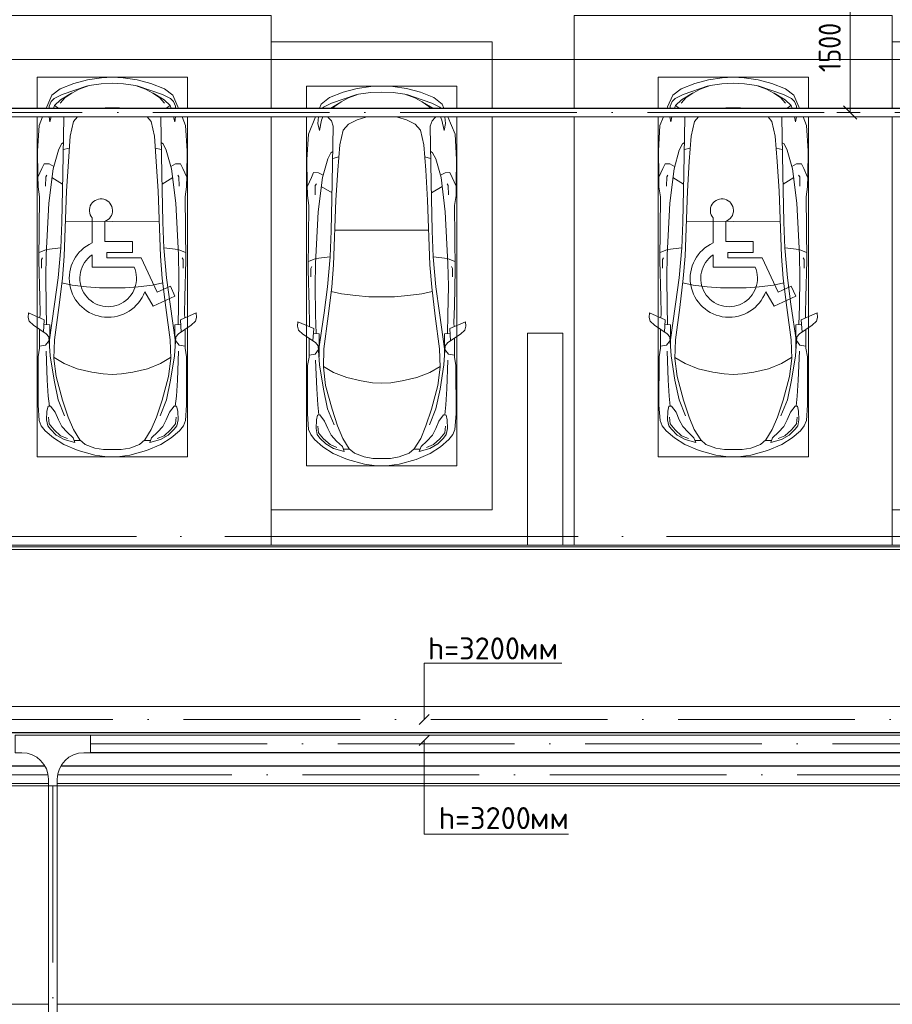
# Model space of a CAD drawing. Header units: millimetres. Extents: x -32229 to 192519, y -13689 to 125138.
# Tile 196 of 256: x 45056 to 54935, y 70150 to 81301. Entities that reach past the tile are written whole.
import ezdxf

# ---------------------------------------------------------------- set-up
doc = ezdxf.new("R2010")
doc.units = ezdxf.units.MM
doc.linetypes.add('ADSK_Линия сетки', pattern=[5000, 4000, -500, 0, -500])
doc.linetypes.add('ADSK_Осевая', pattern=[2800, 2000, -400, 0, -400])
for name, color, linetype, lineweight in [('A-____-____-DIMS', 7, 'Continuous', 9), ('A-____-____-DIMS-200', 7, 'Continuous', 9), ('A-DETL-GENF-OTLN', 7, 'Continuous', 18), ('A-FLOR-____-OTLN', 7, 'Continuous', 18), ('A-GENM-____-OTLN', 7, 'Continuous', 18), ('C-PRKG-____-OTLN', 7, 'Continuous', 18), ('E-CABL-TRAY-CNTR', 7, 'ADSK_Осевая', 18), ('E-CABL-TRAY-OTLN', 7, 'Continuous', 18), ('G-____-____-TEXT', 7, 'Continuous', 9), ('S-COLS-____-MCUT', 7, 'Continuous', 40), ('S-GRID-____-OTLN', 7, 'Continuous', 9)]:
    doc.layers.add(name, color=color, linetype=linetype, lineweight=lineweight)
doc.layers.add('A-DETL-____-OTLN', color=7, linetype='Continuous', lineweight=9, true_color=0x00a600)
doc.styles.add('GOST Common_4', font='GOST_Common.ttf', dxfattribs={"width": 0.9, "height": 250})
doc.styles.add('ISOCPEUR', font='isocpeur.ttf', dxfattribs={"height": 250})
doc.dimstyles.new('ГОСТ_2_5_мм2', dxfattribs={"dimscale": 304.8, "dimtxt": 251.428749, "dimasz": 0.492126, "dimexe": 0.492126, "dimexo": 0.656168, "dimgap": 0.098425, "dimtad": 1, "dimdec": 0, "dimdsep": 46, "dimtxsty": 'GOST Common_4', "dimblk1": 'OBLIQUE', "dimblk2": 'OBLIQUE', "dimsah": 1, "dimcen": 0.09, "dimazin": 2, "dimtfac": 1, "dimtdec": 4, "dimtix": 1, "dimtmove": 0, "dimatfit": 3, "dimfxl": 1, "dimtvp": 1, "dimtolj": 1, "dimtzin": 0, "dimarcsym": 2})

# ---------------------------------------------------------------- blocks, each defined once
blk = doc.blocks.new('АР_Машиноместо - 6000x3600_С_МГН-V120--01 ЭЛ')
at = {"layer": 'A-DETL-GENF-OTLN', "color": 253, "lineweight": 13, "true_color": 0xaaaaaa}
for p, q in [((970, 5272), (813, 5229)), ((1126, 5294), (970, 5272)), ((1250, 5300), (1126, 5294)), ((1250, 5300), (1374, 5294)), ((1374, 5294), (1530, 5272)), ((1530, 5272), (1687, 5229)), ((659, 5170), (566, 5095)), ((813, 5229), (659, 5170)), ((681, 5106), (967, 5204)), ((874, 5165), (791, 5120)), ((988, 5207), (874, 5165)), ((1122, 5226), (988, 5207)), ((1250, 5232), (1122, 5226)), ((1250, 5232), (1378, 5226)), ((1378, 5226), (1512, 5207)), ((1512, 5207), (1626, 5165)), ((1819, 5106), (1533, 5204)), ((1626, 5165), (1709, 5120)), ((1687, 5229), (1841, 5170)), ((1841, 5170), (1934, 5095)), ((566, 5095), (507, 4963)), ((536, 4971), (558, 5026)), ((558, 5026), (591, 5060)), ((591, 5060), (681, 5106)), ((662, 5043), (595, 4979)), ((717, 5069), (660, 5005)), ((788, 5118), (662, 5043)), ((791, 5120), (717, 5069)), ((1709, 5120), (1783, 5069)), ((1712, 5118), (1838, 5043)), ((1783, 5069), (1840, 5005)), ((1909, 5060), (1819, 5106)), ((1838, 5043), (1905, 4979)), ((1942, 5026), (1909, 5060)), ((1934, 5095), (1993, 4963)), ((1964, 4971), (1942, 5026)), ((507, 4963), (502, 4950)), ((535, 4950), (536, 4971)), ((595, 4979), (583, 4950)), ((639, 4950), (597, 4981)), ((1113, 4950), (1167, 4953)), ((1167, 4953), (1250, 4954)), ((1333, 4953), (1250, 4954)), ((1387, 4950), (1333, 4953)), ((1861, 4950), (1903, 4981)), ((1905, 4979), (1917, 4950)), ((1965, 4950), (1964, 4971)), ((1993, 4963), (1998, 4950)), ((460, 4850), (420, 4754)), ((544, 4795), (533, 4850)), ((556, 4850), (544, 4795)), ((689, 4206), (700, 4845)), ((700, 4845), (698, 4850)), ((774, 4633), (812, 4799)), ((812, 4799), (856, 4850)), ((1688, 4799), (1644, 4850)), ((1726, 4633), (1688, 4799)), ((1800, 4845), (1802, 4850)), ((1811, 4206), (1800, 4845)), ((1944, 4850), (1956, 4795)), ((1956, 4795), (1967, 4850)), ((2040, 4850), (2080, 4754)), ((420, 4754), (403, 4468)), ((2080, 4754), (2097, 4468)), ((752, 4346), (774, 4633)), ((1748, 4346), (1726, 4633)), ((403, 4468), (406, 4188)), ((579, 4263), (639, 4475)), ((639, 4475), (675, 4545)), ((675, 4545), (695, 4558)), ((1825, 4545), (1805, 4558)), ((1861, 4475), (1825, 4545)), ((1921, 4263), (1861, 4475)), ((2097, 4468), (2094, 4188)), ((408, 4167), (453, 4266)), ((453, 4266), (478, 4319)), ((478, 4319), (533, 4318)), ((531, 3875), (579, 4263)), ((533, 4318), (586, 4290)), ((731, 4008), (752, 4346)), ((1769, 4008), (1748, 4346)), ((1967, 4318), (1914, 4290)), ((1969, 3875), (1921, 4263)), ((2022, 4319), (1967, 4318)), ((2047, 4266), (2022, 4319)), ((2092, 4167), (2047, 4266)), ((406, 4188), (409, 4060)), ((495, 4066), (497, 4172)), ((497, 4172), (510, 4191)), ((687, 4089), (566, 4164)), ((679, 3659), (689, 4206)), ((1821, 3659), (1811, 4206)), ((1813, 4089), (1934, 4164)), ((2003, 4172), (1990, 4191)), ((2005, 4066), (2003, 4172)), ((2094, 4188), (2091, 4060)), ((409, 4060), (426, 3947)), ((2091, 4060), (2074, 3947)), ((426, 3947), (418, 3223)), ((705, 3275), (731, 4008)), ((1795, 3275), (1769, 4008)), ((2074, 3947), (2082, 3223)), ((501, 3290), (531, 3875)), ((1999, 3290), (1969, 3875)), ((1021, 3423), (1021, 3706)), ((666, 3365), (679, 3659)), ((1164, 3668), (1164, 3439)), ((1834, 3365), (1821, 3659)), ((505, 3347), (421, 3313)), ((666, 3367), (505, 3347)), ((637, 3026), (666, 3367)), ((1164, 3439), (1477, 3439)), ((1477, 3439), (1477, 3315)), ((1834, 3367), (1995, 3347)), ((1863, 3026), (1834, 3367)), ((1995, 3347), (2079, 3313)), ((448, 3234), (460, 3256)), ((496, 3032), (501, 3290)), ((684, 3022), (705, 3275)), ((1021, 3150), (1021, 3287)), ((1188, 3315), (1188, 3254)), ((1477, 3315), (1188, 3315)), ((1188, 3254), (1576, 3254)), ((1576, 3254), (1757, 2864)), ((1816, 3022), (1795, 3275)), ((2004, 3032), (1999, 3290)), ((2052, 3234), (2040, 3256)), ((418, 3223), (428, 2808)), ((448, 3139), (448, 3234)), ((1498, 3150), (1021, 3150)), ((2052, 3139), (2052, 3234)), ((2082, 3223), (2072, 2808)), ((500, 2710), (496, 3032)), ((637, 3026), (597, 2731)), ((645, 2692), (684, 3022)), ((1855, 2692), (1816, 3022)), ((1863, 3026), (1903, 2731)), ((2000, 2710), (2004, 3032)), ((1757, 2864), (1907, 2934)), ((1907, 2934), (1959, 2822)), ((428, 2808), (432, 2620)), ((1712, 2706), (1617, 2871)), ((1959, 2822), (1712, 2706)), ((2072, 2808), (2068, 2620)), ((506, 2496), (500, 2710)), ((597, 2731), (535, 2298)), ((596, 2325), (645, 2692)), ((1904, 2325), (1855, 2692)), ((1903, 2731), (1965, 2298)), ((1994, 2496), (2000, 2710)), ((297, 2580), (301, 2631)), ((309, 2536), (297, 2580)), ((301, 2631), (480, 2553)), ((432, 2620), (431, 2574)), ((2199, 2631), (2020, 2553)), ((2068, 2620), (2069, 2574)), ((2191, 2536), (2203, 2580)), ((2203, 2580), (2199, 2631)), ((358, 2490), (309, 2536)), ((501, 2394), (358, 2490)), ((480, 2553), (471, 2414)), ((541, 2494), (476, 2498)), ((541, 2494), (540, 2233)), ((1959, 2494), (2024, 2498)), ((1959, 2494), (1960, 2233)), ((1999, 2394), (2142, 2490)), ((2020, 2553), (2029, 2414)), ((2142, 2490), (2191, 2536)), ((427, 2231), (427, 2443)), ((531, 2358), (501, 2394)), ((547, 2143), (531, 2358)), ((1953, 2143), (1969, 2358)), ((1969, 2358), (1999, 2394)), ((2073, 2231), (2073, 2443)), ((411, 2134), (427, 2231)), ((495, 2265), (427, 2253)), ((534, 2317), (495, 2265)), ((589, 2116), (596, 2325)), ((1911, 2116), (1904, 2325)), ((1966, 2317), (2005, 2265)), ((2005, 2265), (2073, 2253)), ((2089, 2134), (2073, 2231)), ((409, 1587), (411, 2134)), ((590, 2124), (704, 2057)), ((1910, 2124), (1796, 2057)), ((2091, 1587), (2089, 2134)), ((615, 1910), (589, 2116)), ((704, 2057), (853, 1999)), ((1796, 2057), (1647, 1999)), ((1885, 1910), (1911, 2116)), ((687, 1641), (615, 1910)), ((853, 1999), (1017, 1960)), ((1017, 1960), (1147, 1939)), ((1147, 1939), (1250, 1934)), ((1353, 1939), (1250, 1934)), ((1483, 1960), (1353, 1939)), ((1647, 1999), (1483, 1960)), ((1813, 1641), (1885, 1910)), ((421, 1411), (409, 1587)), ((510, 1519), (522, 1574)), ((522, 1574), (549, 1576)), ((549, 1576), (603, 1505)), ((749, 1450), (687, 1641)), ((1751, 1450), (1813, 1641)), ((1951, 1576), (1897, 1505)), ((1978, 1574), (1951, 1576)), ((1990, 1519), (1978, 1574)), ((2079, 1411), (2091, 1587)), ((506, 1420), (510, 1519)), ((603, 1505), (639, 1420)), ((809, 1309), (749, 1450)), ((1691, 1309), (1751, 1450)), ((1897, 1505), (1861, 1420)), ((1994, 1420), (1990, 1519)), ((446, 1353), (421, 1411)), ((489, 1296), (446, 1353)), ((519, 1352), (506, 1420)), ((550, 1312), (519, 1352)), ((639, 1420), (677, 1344)), ((677, 1344), (738, 1278)), ((1823, 1344), (1762, 1278)), ((1861, 1420), (1823, 1344)), ((1950, 1312), (1981, 1352)), ((1981, 1352), (1994, 1420)), ((2011, 1296), (2054, 1353)), ((2054, 1353), (2079, 1411)), ((584, 1215), (489, 1296)), ((616, 1246), (550, 1312)), ((704, 1196), (616, 1246)), ((738, 1278), (805, 1216)), ((882, 1192), (809, 1309)), ((1618, 1192), (1691, 1309)), ((1762, 1278), (1695, 1216)), ((1796, 1196), (1884, 1246)), ((1884, 1246), (1950, 1312)), ((1916, 1215), (2011, 1296)), ((702, 1140), (584, 1215)), ((862, 1072), (702, 1140)), ((825, 1161), (704, 1196)), ((805, 1216), (825, 1161)), ((888, 1186), (815, 1187)), ((941, 1142), (882, 1192)), ((1051, 1099), (941, 1142)), ((1449, 1099), (1559, 1142)), ((1559, 1142), (1618, 1192)), ((1612, 1186), (1685, 1187)), ((1638, 1072), (1798, 1140)), ((1695, 1216), (1675, 1161)), ((1675, 1161), (1796, 1196)), ((1798, 1140), (1916, 1215)), ((1053, 1018), (862, 1072)), ((1149, 1083), (1051, 1099)), ((1165, 1003), (1053, 1018)), ((1250, 1082), (1149, 1083)), ((1250, 1082), (1351, 1083)), ((1335, 1003), (1447, 1018)), ((1351, 1083), (1449, 1099)), ((1447, 1018), (1638, 1072)), ((1250, 1000), (1165, 1003)), ((1250, 1000), (1335, 1003))]:
    blk.add_line(p, q, dxfattribs=at)
at = {"layer": 'A-DETL-GENF-OTLN', "color": 254, "lineweight": 13, "true_color": 0xd4d4d4}
for p, q in [((695, 4480), (765, 4497)), ((1805, 4480), (1735, 4497)), ((715, 3668), (1250, 3667)), ((1785, 3668), (1250, 3667)), ((678, 2973), (795, 2946)), ((795, 2946), (956, 2927)), ((956, 2927), (1105, 2914)), ((1105, 2914), (1250, 2913)), ((1395, 2914), (1250, 2913)), ((1544, 2927), (1395, 2914)), ((1705, 2946), (1544, 2927)), ((1822, 2973), (1705, 2946)), ((514, 1869), (502, 2196)), ((590, 1868), (547, 2143)), ((1910, 1868), (1953, 2143)), ((1986, 1869), (1998, 2196)), ((525, 1689), (514, 1869)), ((637, 1646), (590, 1868)), ((1863, 1646), (1910, 1868)), ((1975, 1689), (1986, 1869)), ((537, 1576), (525, 1689)), ((1963, 1576), (1975, 1689)), ((710, 1463), (637, 1646)), ((1790, 1463), (1863, 1646)), ((535, 1374), (528, 1449)), ((592, 1305), (535, 1374)), ((1908, 1305), (1965, 1374)), ((1965, 1374), (1972, 1449)), ((665, 1240), (592, 1305)), ((743, 1208), (665, 1240)), ((1757, 1208), (1835, 1240)), ((1835, 1240), (1908, 1305))]:
    blk.add_line(p, q, dxfattribs=at)
at = {"layer": 'A-DETL-GENF-OTLN', "color": 253, "lineweight": 13, "true_color": 0xaaaaaa}
for centre, radius, start, end in [((1121, 3791), 131, 289.3632, 220.6368), ((1203, 3022), 441, 114.366, 339.9602), ((1203, 3022), 321, 124.4379, 23.5621)]:
    blk.add_arc(centre, radius, start, end, dxfattribs=at)
at = {"layer": 'C-PRKG-____-OTLN', "color": 253, "lineweight": 13, "true_color": 0xaaaaaa}
for p, q in [((3050, 6000), (-550, 6000)), ((-550, 4950), (-550, 6000)), ((3050, 4950), (3050, 6000)), ((400, 5300), (2100, 5300)), ((400, 4950), (400, 5300)), ((2100, 4950), (2100, 5300)), ((-550, 0), (-550, 4850)), ((400, 1000), (400, 4850)), ((2100, 1000), (2100, 4850)), ((3050, 0), (3050, 4850)), ((400, 1000), (2100, 1000)), ((3050, 0), (-550, 0))]:
    blk.add_line(p, q, dxfattribs=at)
blk = doc.blocks.new('АР_Машиноместо - 5300x2500_С-V119--01 ЭЛ')
at = {"layer": 'A-DETL-GENF-OTLN', "color": 253, "lineweight": 13, "true_color": 0xaaaaaa}
for p, q in [((1053, -518), (862, -572)), ((1165, -503), (1053, -518)), ((1250, -500), (1165, -503)), ((1250, -500), (1335, -503)), ((1335, -503), (1447, -518)), ((1447, -518), (1638, -572)), ((702, -640), (584, -715)), ((862, -572), (702, -640)), ((825, -661), (704, -696)), ((805, -716), (825, -661)), ((941, -642), (882, -692)), ((1051, -599), (941, -642)), ((1149, -583), (1051, -599)), ((1250, -582), (1149, -583)), ((1250, -582), (1351, -583)), ((1351, -583), (1449, -599)), ((1449, -599), (1559, -642)), ((1559, -642), (1618, -692)), ((1638, -572), (1798, -640)), ((1695, -716), (1675, -661)), ((1675, -661), (1796, -696)), ((1798, -640), (1916, -715)), ((584, -715), (489, -796)), ((616, -746), (550, -812)), ((704, -696), (616, -746)), ((677, -844), (738, -778)), ((738, -778), (805, -716)), ((882, -692), (809, -809)), ((888, -686), (815, -687)), ((1612, -686), (1685, -687)), ((1618, -692), (1691, -809)), ((1762, -778), (1695, -716)), ((1823, -844), (1762, -778)), ((1796, -696), (1884, -746)), ((1884, -746), (1950, -812)), ((1916, -715), (2011, -796)), ((446, -853), (421, -911)), ((489, -796), (446, -853)), ((519, -852), (506, -920)), ((550, -812), (519, -852)), ((639, -920), (677, -844)), ((809, -809), (749, -950)), ((1691, -809), (1751, -950)), ((1861, -920), (1823, -844)), ((1950, -812), (1981, -852)), ((1981, -852), (1994, -920)), ((2011, -796), (2054, -853)), ((2054, -853), (2079, -911)), ((421, -911), (409, -1087)), ((506, -920), (510, -1019)), ((603, -1005), (639, -920)), ((749, -950), (687, -1141)), ((1751, -950), (1813, -1141)), ((1897, -1005), (1861, -920)), ((1994, -920), (1990, -1019)), ((2079, -911), (2091, -1087)), ((409, -1087), (411, -1634)), ((510, -1019), (522, -1074)), ((522, -1074), (549, -1076)), ((549, -1076), (603, -1005)), ((1951, -1076), (1897, -1005)), ((1978, -1074), (1951, -1076)), ((1990, -1019), (1978, -1074)), ((2091, -1087), (2089, -1634)), ((687, -1141), (615, -1410)), ((1813, -1141), (1885, -1410)), ((615, -1410), (589, -1616)), ((1017, -1460), (1147, -1439)), ((1147, -1439), (1250, -1434)), ((1353, -1439), (1250, -1434)), ((1483, -1460), (1353, -1439)), ((1885, -1410), (1911, -1616)), ((590, -1624), (704, -1557)), ((704, -1557), (853, -1499)), ((853, -1499), (1017, -1460)), ((1647, -1499), (1483, -1460)), ((1796, -1557), (1647, -1499)), ((1910, -1624), (1796, -1557)), ((411, -1634), (427, -1731)), ((547, -1643), (531, -1858)), ((589, -1616), (596, -1825)), ((1911, -1616), (1904, -1825)), ((1953, -1643), (1969, -1858)), ((2089, -1634), (2073, -1731)), ((427, -1731), (427, -1943)), ((495, -1765), (427, -1753)), ((534, -1817), (495, -1765)), ((541, -1994), (540, -1733)), ((1959, -1994), (1960, -1733)), ((1966, -1817), (2005, -1765)), ((2005, -1765), (2073, -1753)), ((2073, -1731), (2073, -1943)), ((501, -1894), (358, -1990)), ((531, -1858), (501, -1894)), ((597, -2231), (535, -1798)), ((596, -1825), (645, -2192)), ((1904, -1825), (1855, -2192)), ((1903, -2231), (1965, -1798)), ((1969, -1858), (1999, -1894)), ((1999, -1894), (2142, -1990)), ((358, -1990), (309, -2036)), ((480, -2053), (471, -1914)), ((541, -1994), (476, -1998)), ((506, -1996), (500, -2210)), ((1959, -1994), (2024, -1998)), ((1994, -1996), (2000, -2210)), ((2020, -2053), (2029, -1914)), ((2142, -1990), (2191, -2036)), ((309, -2036), (297, -2080)), ((297, -2080), (301, -2131)), ((301, -2131), (480, -2053)), ((432, -2120), (431, -2074)), ((2199, -2131), (2020, -2053)), ((2068, -2120), (2069, -2074)), ((2191, -2036), (2203, -2080)), ((2203, -2080), (2199, -2131)), ((428, -2308), (432, -2120)), ((500, -2210), (496, -2532)), ((645, -2192), (684, -2522)), ((1855, -2192), (1816, -2522)), ((2000, -2210), (2004, -2532)), ((2072, -2308), (2068, -2120)), ((418, -2723), (428, -2308)), ((637, -2526), (597, -2231)), ((1863, -2526), (1903, -2231)), ((2082, -2723), (2072, -2308)), ((496, -2532), (501, -2790)), ((637, -2526), (666, -2867)), ((684, -2522), (705, -2775)), ((1816, -2522), (1795, -2775)), ((1863, -2526), (1834, -2867)), ((2004, -2532), (1999, -2790)), ((448, -2639), (448, -2734)), ((2052, -2639), (2052, -2734)), ((426, -3447), (418, -2723)), ((448, -2734), (460, -2756)), ((705, -2775), (731, -3508)), ((1795, -2775), (1769, -3508)), ((2052, -2734), (2040, -2756)), ((2074, -3447), (2082, -2723)), ((505, -2847), (421, -2813)), ((501, -2790), (531, -3375)), ((666, -2867), (505, -2847)), ((666, -2865), (679, -3159)), ((1834, -2865), (1821, -3159)), ((1834, -2867), (1995, -2847)), ((1999, -2790), (1969, -3375)), ((1995, -2847), (2079, -2813)), ((679, -3159), (689, -3706)), ((1821, -3159), (1811, -3706)), ((409, -3560), (426, -3447)), ((531, -3375), (579, -3763)), ((1969, -3375), (1921, -3763)), ((2091, -3560), (2074, -3447)), ((406, -3688), (409, -3560)), ((495, -3566), (497, -3672)), ((731, -3508), (752, -3846)), ((1769, -3508), (1748, -3846)), ((2005, -3566), (2003, -3672)), ((2094, -3688), (2091, -3560)), ((408, -3667), (453, -3766)), ((497, -3672), (510, -3691)), ((687, -3589), (566, -3664)), ((1813, -3589), (1934, -3664)), ((2003, -3672), (1990, -3691)), ((2092, -3667), (2047, -3766)), ((403, -3968), (406, -3688)), ((453, -3766), (478, -3819)), ((533, -3818), (586, -3790)), ((579, -3763), (639, -3975)), ((689, -3706), (700, -4345)), ((1811, -3706), (1800, -4345)), ((1921, -3763), (1861, -3975)), ((1967, -3818), (1914, -3790)), ((2047, -3766), (2022, -3819)), ((2097, -3968), (2094, -3688)), ((478, -3819), (533, -3818)), ((752, -3846), (774, -4133)), ((1748, -3846), (1726, -4133)), ((2022, -3819), (1967, -3818)), ((420, -4254), (403, -3968)), ((639, -3975), (675, -4045)), ((1861, -3975), (1825, -4045)), ((2080, -4254), (2097, -3968)), ((675, -4045), (695, -4058)), ((1825, -4045), (1805, -4058)), ((774, -4133), (812, -4299)), ((1726, -4133), (1688, -4299)), ((502, -4450), (420, -4254)), ((544, -4295), (528, -4375)), ((569, -4413), (544, -4295)), ((700, -4345), (680, -4406)), ((812, -4299), (873, -4370)), ((1688, -4299), (1627, -4370)), ((1800, -4345), (1820, -4406)), ((1931, -4413), (1956, -4295)), ((1956, -4295), (1972, -4375)), ((1998, -4450), (2080, -4254)), ((528, -4375), (535, -4450)), ((583, -4450), (569, -4413)), ((645, -4445), (639, -4450)), ((680, -4406), (645, -4445)), ((873, -4370), (970, -4419)), ((970, -4419), (1070, -4447)), ((1070, -4447), (1113, -4450)), ((1430, -4447), (1387, -4450)), ((1530, -4419), (1430, -4447)), ((1627, -4370), (1530, -4419)), ((1820, -4406), (1855, -4445)), ((1855, -4445), (1861, -4450)), ((1917, -4450), (1931, -4413)), ((1972, -4375), (1965, -4450)), ((566, -4595), (546, -4550)), ((581, -4550), (591, -4560)), ((591, -4560), (681, -4606)), ((788, -4618), (673, -4550)), ((717, -4569), (700, -4550)), ((791, -4620), (717, -4569)), ((1709, -4620), (1783, -4569)), ((1712, -4618), (1827, -4550)), ((1783, -4569), (1800, -4550)), ((1909, -4560), (1819, -4606)), ((1919, -4550), (1909, -4560)), ((1934, -4595), (1954, -4550)), ((659, -4670), (566, -4595)), ((813, -4729), (659, -4670)), ((681, -4606), (967, -4704)), ((874, -4665), (791, -4620)), ((988, -4707), (874, -4665)), ((1512, -4707), (1626, -4665)), ((1819, -4606), (1533, -4704)), ((1626, -4665), (1709, -4620)), ((1687, -4729), (1841, -4670)), ((1841, -4670), (1934, -4595)), ((970, -4772), (813, -4729)), ((1126, -4794), (970, -4772)), ((1122, -4726), (988, -4707)), ((1250, -4732), (1122, -4726)), ((1250, -4800), (1126, -4794)), ((1250, -4732), (1378, -4726)), ((1250, -4800), (1374, -4794)), ((1374, -4794), (1530, -4772)), ((1378, -4726), (1512, -4707)), ((1530, -4772), (1687, -4729))]:
    blk.add_line(p, q, dxfattribs=at)
at = {"layer": 'A-DETL-GENF-OTLN', "color": 254, "lineweight": 13, "true_color": 0xd4d4d4}
for p, q in [((665, -740), (592, -805)), ((743, -708), (665, -740)), ((1757, -708), (1835, -740)), ((1835, -740), (1908, -805)), ((535, -874), (528, -949)), ((592, -805), (535, -874)), ((1908, -805), (1965, -874)), ((1965, -874), (1972, -949)), ((710, -963), (637, -1146)), ((1790, -963), (1863, -1146)), ((537, -1076), (525, -1189)), ((1963, -1076), (1975, -1189)), ((525, -1189), (514, -1369)), ((637, -1146), (590, -1368)), ((1863, -1146), (1910, -1368)), ((1975, -1189), (1986, -1369)), ((514, -1369), (502, -1696)), ((590, -1368), (547, -1643)), ((1910, -1368), (1953, -1643)), ((1986, -1369), (1998, -1696)), ((678, -2473), (795, -2446)), ((795, -2446), (956, -2427)), ((956, -2427), (1105, -2414)), ((1105, -2414), (1250, -2413)), ((1395, -2414), (1250, -2413)), ((1544, -2427), (1395, -2414)), ((1705, -2446), (1544, -2427)), ((1822, -2473), (1705, -2446)), ((715, -3168), (1250, -3167)), ((1785, -3168), (1250, -3167)), ((695, -3980), (765, -3997)), ((1805, -3980), (1735, -3997))]:
    blk.add_line(p, q, dxfattribs=at)
at = {"layer": 'C-PRKG-____-OTLN', "color": 253, "lineweight": 13, "true_color": 0xaaaaaa}
for p, q in [((2500, 0), (0, 0)), ((0, 0), (0, -4450)), ((2500, 0), (2500, -4450)), ((400, -500), (400, -4450)), ((400, -500), (2100, -500)), ((2100, -500), (2100, -4450)), ((0, -4550), (0, -5300)), ((400, -4550), (400, -4800)), ((2100, -4550), (2100, -4800)), ((2500, -4550), (2500, -5300)), ((400, -4800), (2100, -4800)), ((2500, -5300), (0, -5300))]:
    blk.add_line(p, q, dxfattribs=at)
blk = doc.blocks.new('АР-Заполнение деф_ шва - Д_ш_-4327365--01 ЭЛ')
at = {"layer": 'A-GENM-____-OTLN', "color": 253, "lineweight": 13, "true_color": 0xaaaaaa}
for p, q in [((0, 25), (6680, 25)), ((0, -25), (6680, -25))]:
    blk.add_line(p, q, dxfattribs=at)
blk = doc.blocks.new('АР-Заполнение деф_ шва - Д_ш_-4327368--01 ЭЛ')
at = {"layer": 'A-GENM-____-OTLN', "color": 253, "lineweight": 13, "true_color": 0xaaaaaa}
for p, q in [((0, 25), (7195, 25)), ((0, -25), (7195, -25))]:
    blk.add_line(p, q, dxfattribs=at)
blk = doc.blocks.new('АР-Заполнение деф_ шва - Д_ш__Пристенный-4429135--01 ЭЛ')
at = {"layer": 'A-GENM-____-OTLN', "color": 253, "lineweight": 13, "true_color": 0xaaaaaa}
blk.add_line((0, -25), (400, -25), dxfattribs=at)
blk = doc.blocks.new('Наметкина 10_РД_АР_П_отсоединено_rvt-1--01 ЭЛ')
at = {"layer": 'A-FLOR-____-OTLN', "color": 253, "lineweight": 13, "true_color": 0xaaaaaa}
for p, q in [((58010, 80850), (43510, 80850)), ((70235, 75330), (39686, 75330)), ((39686, 75300), (70235, 75300)), ((50805, 75350), (43610, 75350)), ((57885, 75350), (51205, 75350)), ((45382, 72625), (39686, 72625)), ((74465, 72625), (45481, 72625)), ((45381, 70150), (39686, 70150)), ((79435, 70150), (45481, 70150))]:
    blk.add_line(p, q, dxfattribs=at)
at = {"layer": 'S-COLS-____-MCUT', "color": 253, "lineweight": 15, "true_color": 0xaaaaaa}
for p, q in [((50805, 77750), (50805, 75350)), ((51205, 77750), (50805, 77750)), ((51205, 75350), (51205, 77750)), ((50805, 75350), (51205, 75350))]:
    blk.add_line(p, q, dxfattribs=at)
at = {"layer": 'A-GENM-____-OTLN', "color": 253, "lineweight": 13, "true_color": 0xaaaaaa}
for name, p in [('АР-Заполнение деф_ шва - Д_ш_-4327368--01 ЭЛ', (43610, 75325)), ('АР-Заполнение деф_ шва - Д_ш__Пристенный-4429135--01 ЭЛ', (50805, 75325)), ('АР-Заполнение деф_ шва - Д_ш_-4327365--01 ЭЛ', (51205, 75325))]:
    blk.add_blockref(name, p, dxfattribs=at)
at = {"layer": 'C-PRKG-____-OTLN', "color": 253, "lineweight": 13, "true_color": 0xaaaaaa}
for p in [(44855, 75350), (51885, 75350)]:
    blk.add_blockref('АР_Машиноместо - 6000x3600_С_МГН-V120--01 ЭЛ', p, dxfattribs=at)
at = {"layer": 'C-PRKG-____-OTLN', "color": 253, "lineweight": 13, "true_color": 0xaaaaaa, "rotation": 180}
for p in [(50405, 75750), (57435, 75750)]:
    blk.add_blockref('АР_Машиноместо - 5300x2500_С-V119--01 ЭЛ', p, dxfattribs=at)
blk = doc.blocks.new('M_Горизонтальный тройник для канального - Радиус 300 мм-V287--01 ЭЛ')
at = {"layer": 'E-CABL-TRAY-OTLN', "color": 94, "true_color": 0x009f00}
for p, q in [((425, 100), (-425, 100)), ((-425, 100), (-425, -100)), ((425, -100), (425, 100)), ((-425, -100), (-350, -100)), ((350, -100), (425, -100)), ((-50, -400), (-50, -475)), ((50, -475), (50, -400)), ((-50, -475), (50, -475))]:
    blk.add_line(p, q, dxfattribs=at)
for centre, start, end in [((-350, -400), 0, 90), ((350, -400), 90, 180)]:
    blk.add_arc(centre, 300, start, end, dxfattribs=at)
blk = doc.blocks.new('DIMBLOCK47--01 ЭЛ')
at = {"layer": 'A-____-____-DIMS-200'}
for p, q in [((54553, 81750), (54309, 81750)), ((54459, 81750), (54384, 81825)), ((54459, 80250), (54459, 81750)), ((54459, 81750), (54534, 81675)), ((54459, 81750), (54553, 81750)), ((54459, 80250), (54384, 80325)), ((54553, 80250), (54309, 80250)), ((54459, 80250), (54534, 80175)), ((54459, 80250), (54553, 80250))]:
    blk.add_line(p, q, dxfattribs=at)
at = {"layer": 'A-____-____-DIMS-200', "color": 0, "insert": (54102, 80708), "char_height": 250, "width": 700.59, "attachment_point": 1, "rotation": 90, "line_spacing_factor": 1.022761, "style": 'GOST Common_4'}
blk.add_mtext('1500', dxfattribs=at)
blk = doc.blocks.new('_Oblique')
at = {"color": 0, "linetype": 'ByBlock', "lineweight": -2}
blk.add_line((-0.5, -0.5), (0.5, 0.5), dxfattribs=at)

msp = doc.modelspace()

# ---------------------------------------------------------------- linework, layer by layer
at = {"layer": 'A-DETL-____-OTLN', "color": 1, "true_color": 0xff0000}
for p, q in [((49635.3, 73375.1), (49635.3, 74013.1)), ((49635.3, 74013.1), (51195.3, 74013.1)), ((49578.7, 73318.5), (49691.8, 73431.6))]:
    msp.add_line(p, q, dxfattribs=at)
at = {"layer": 'A-DETL-____-OTLN', "color": 116, "true_color": 0x008040}
for p, q in [((49578.7, 73079.6), (49691.8, 73192.7)), ((49635.3, 73136.2), (49635.3, 72076.2)), ((51270.3, 72076.2), (49635.3, 72076.2))]:
    msp.add_line(p, q, dxfattribs=at)
at = {"layer": 'E-CABL-TRAY-CNTR', "color": 5, "true_color": 0x0000ff}
msp.add_line((68166.1, 80249.9), (38526.1, 80249.9), dxfattribs=at)
at = {"layer": 'E-CABL-TRAY-CNTR', "color": 1, "true_color": 0xff0000}
msp.add_line((62909.7, 73374.7), (37340.1, 73374.7), dxfattribs=at)
at = {"layer": 'E-CABL-TRAY-CNTR', "color": 94, "true_color": 0x009f00}
for p, q in [((45856.5, 73099.8), (62924.8, 73099.8)), ((45431.5, 72624.8), (45431.5, 53319.3))]:
    msp.add_line(p, q, dxfattribs=at)
at = {"layer": 'E-CABL-TRAY-CNTR', "color": 150, "true_color": 0x0080ff}
for p, q in [((45376.5, 72749.9), (39685.5, 72749.9)), ((69860.1, 72749.9), (45486.4, 72749.9))]:
    msp.add_line(p, q, dxfattribs=at)
at = {"layer": 'E-CABL-TRAY-OTLN', "color": 5, "true_color": 0x0000ff}
for p, q in [((68166.1, 80299.9), (38526.1, 80299.9)), ((68166.1, 80297.4), (38526.1, 80297.4)), ((68166.1, 80202.4), (38526.1, 80202.4)), ((68166.1, 80199.9), (38526.1, 80199.9))]:
    msp.add_line(p, q, dxfattribs=at)
at = {"layer": 'E-CABL-TRAY-OTLN', "color": 1, "true_color": 0xff0000}
for p, q in [((62909.7, 73524.7), (37340.1, 73524.7)), ((62909.7, 73522.1), (37340.1, 73522.1)), ((62909.7, 73227.2), (37340.1, 73227.2)), ((62909.7, 73224.7), (37340.1, 73224.7))]:
    msp.add_line(p, q, dxfattribs=at)
at = {"layer": 'E-CABL-TRAY-OTLN', "color": 94, "true_color": 0x009f00}
for p, q in [((45856.5, 73197.3), (45856.5, 73199.8)), ((45856.5, 73199.8), (62924.8, 73199.8)), ((45856.5, 73197.3), (62924.8, 73197.3)), ((45856.5, 72999.8), (45856.5, 73002.3)), ((45856.5, 73002.3), (62924.8, 73002.3)), ((45856.5, 72999.8), (62924.8, 72999.8)), ((45381.5, 72624.8), (45384, 72624.8)), ((45381.5, 72624.8), (45381.5, 53319.3)), ((45384, 72624.8), (45384, 53319.3)), ((45478.9, 72624.8), (45481.5, 72624.8)), ((45478.9, 72624.8), (45478.9, 53319.3)), ((45481.5, 72624.8), (45481.5, 53319.3))]:
    msp.add_line(p, q, dxfattribs=at)
at = {"layer": 'E-CABL-TRAY-OTLN', "color": 150, "true_color": 0x0080ff}
for p, q in [((45339.8, 72849.9), (39685.5, 72849.9)), ((45341.1, 72847.4), (39685.5, 72847.4)), ((69860.1, 72847.4), (45521.8, 72847.4)), ((69860.1, 72849.9), (45523.2, 72849.9)), ((45381.5, 72652.4), (39685.5, 72652.4)), ((45381.5, 72649.9), (39685.5, 72649.9)), ((69860.1, 72652.4), (45481.5, 72652.4)), ((69860.1, 72649.9), (45481.5, 72649.9))]:
    msp.add_line(p, q, dxfattribs=at)
at = {"layer": 'S-GRID-____-OTLN', "color": 253, "linetype": 'ADSK_Линия сетки', "true_color": 0xaaaaaa}
msp.add_line((131381.2, 75450), (-30593.4, 75450), dxfattribs=at)

# ---------------------------------------------------------------- block references
at = {"lineweight": 5}
msp.add_blockref('Наметкина 10_РД_АР_П_отсоединено_rvt-1--01 ЭЛ', (0, 0), dxfattribs=at)
at = {"layer": 'E-CABL-TRAY-OTLN', "color": 94, "true_color": 0x009f00}
msp.add_blockref('M_Горизонтальный тройник для канального - Радиус 300 мм-V287--01 ЭЛ', (45431.5, 73099.8), dxfattribs=at)

# ---------------------------------------------------------------- texts
at = {"layer": 'G-____-____-TEXT', "color": 1, "true_color": 0xff0000, "char_height": 250, "attachment_point": 1, "style": 'ISOCPEUR'}
for s, insert, width in [('h=3200', (49677.2, 74305.6), 1250.632), ('мм', (50709, 74305.6), 481.012)]:
    msp.add_mtext(s, dxfattribs=dict(at, insert=insert, width=width))
at = {"layer": 'G-____-____-TEXT', "color": 96, "true_color": 0x008000, "char_height": 250, "attachment_point": 1, "style": 'ISOCPEUR'}
for s, insert, width in [('h=3200', (49800.4, 72383.7), 1250.632), ('мм', (50832.2, 72383.7), 481.012)]:
    msp.add_mtext(s, dxfattribs=dict(at, insert=insert, width=width))

# ---------------------------------------------------------------- dimensions: what is measured, and where the dimension line sits
at = {"layer": 'A-____-____-DIMS'}
dim = msp.add_linear_dim(base=(54459, 81750), p1=(54352.9, 80249.9), p2=(54352.9, 81750), angle=90, dimstyle='ГОСТ_2_5_мм2', override={"dimpost": '<>', "dimfxl": 1500.109003}, dxfattribs=at)
dim.commit()
dim.dimension.update_dxf_attribs({"geometry": 'DIMBLOCK47--01 ЭЛ', "text_midpoint": (54304, 81000)})

doc.saveas('drawing.dxf')
